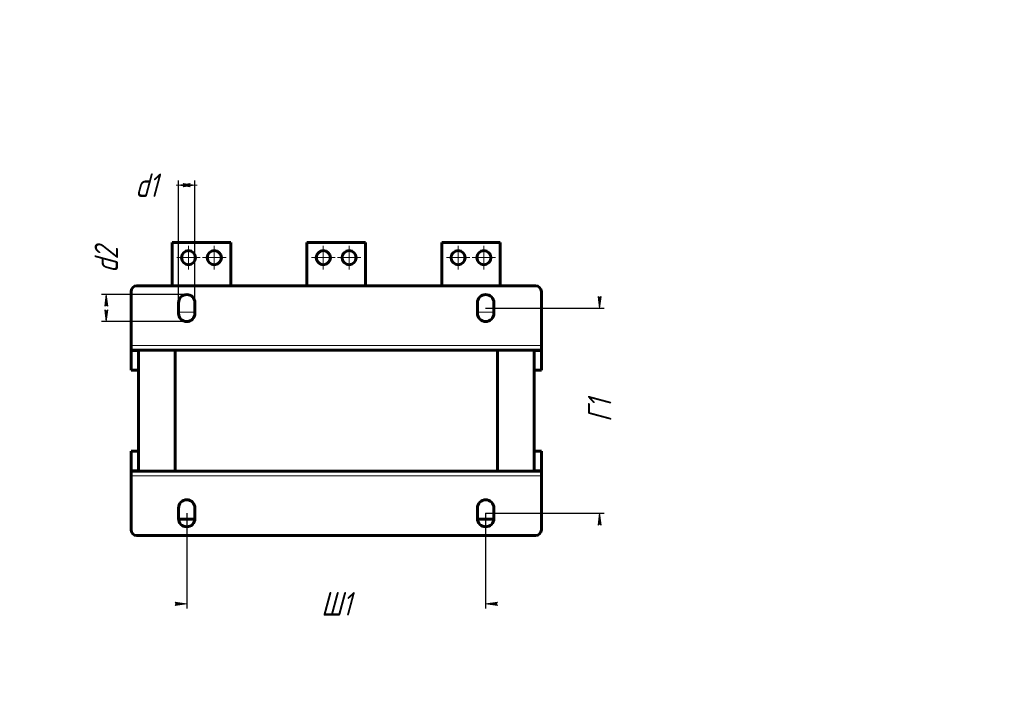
# Model space of a CAD drawing. Header units: millimetres. Extents: x 0 to 420, y 0 to 594.
# Tile 2 of 2: x 0 to 420, y 310 to 594. Entities that reach past the tile are written whole.
import ezdxf

# ---------------------------------------------------------------- set-up
doc = ezdxf.new("R2010")
doc.units = ezdxf.units.MM
for name, pattern in [('K5LT_AXLED', [19.5, 15, -1.5, 1.5, -1.5]), ('K5LT_BASIC', [0]), ('K5LT_THIN', [0])]:
    doc.linetypes.add(name, pattern=pattern)
doc.layers.add('Системный слой', color=7, linetype='Continuous')
doc.styles.add('KDIMTEXTSTYLE', font='GOST_AU.SHX', dxfattribs={"width": 0.96, "oblique": 15, "height": 5})
doc.dimstyles.new('KDIMSTYLE (0.50)', dxfattribs={"dimtxt": 5, "dimasz": 1, "dimexe": 2, "dimexo": 0, "dimgap": 1, "dimtad": 1, "dimlfac": 2, "dimtxsty": 'KDIMTEXTSTYLE', "dimsah": 1, "dimcen": 0, "dimdle": 1, "dimadec": 0, "dimazin": 0, "dimtfac": 0.667, "dimtmove": 0, "dimatfit": 3, "dimfxl": 1, "dimtvp": 1, "dimtolj": 1, "dimtzin": 0, "dimarcsym": 0})

# ---------------------------------------------------------------- blocks, each defined once
blk = doc.blocks.new('U25')
at = {"layer": 'Системный слой', "color": 150, "linetype": 'K5LT_BASIC', "lineweight": 60, "true_color": 0x0080ff}
for p, q in [((50.63757511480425, 410.0472009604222), (47.51257511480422, 410.0472009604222)), ((222.5125751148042, 410.0472009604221), (219.3875751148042, 410.0472009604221))]:
    blk.add_line(p, q, dxfattribs=at)
blk = doc.blocks.new('U26')
at = {"layer": 'Системный слой', "color": 150, "linetype": 'K5LT_BASIC', "lineweight": 60, "true_color": 0x0080ff}
for p, q in [((47.51257511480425, 444.5472009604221), (50.63757511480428, 444.5472009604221)), ((219.3875751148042, 444.5472009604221), (222.5125751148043, 444.5472009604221))]:
    blk.add_line(p, q, dxfattribs=at)
blk = doc.blocks.new('U27')
at = {"layer": 'Системный слой', "color": 7, "linetype": 'K5LT_THIN', "lineweight": 18}
for p, q in [((50.63757511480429, 402.0472009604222), (47.51257511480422, 402.0472009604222)), ((222.5125751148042, 402.0472009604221), (219.3875751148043, 402.0472009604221))]:
    blk.add_line(p, q, dxfattribs=at)
blk = doc.blocks.new('U28')
at = {"layer": 'Системный слой', "color": 7, "linetype": 'K5LT_THIN', "lineweight": 18}
for p, q in [((47.51257511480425, 452.5472009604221), (50.63757511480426, 452.5472009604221)), ((219.3875751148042, 452.5472009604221), (222.5125751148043, 452.5472009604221))]:
    blk.add_line(p, q, dxfattribs=at)
blk = doc.blocks.new('KDIMARROW_01')
at = {"layer": 'Системный слой'}
blk.add_hatch(color=0, dxfattribs=at).paths.add_polyline_path([(0, 0), (-5, 0.658262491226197), (-4.5, 5.51091059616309e-16), (-5, -0.6582624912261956)])
at = {"layer": 'Системный слой', "color": 0, "linetype": 'K5LT_THIN', "lineweight": 18}
for p, q in [((-4.5, 5.51091059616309e-16), (-5, 0.658262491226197)), ((-5, 0.658262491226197), (0, 0)), ((0, 0), (-5, -0.6582624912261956)), ((-5, -0.6582624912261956), (-4.5, 5.51091059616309e-16)), ((0, 0), (-1, 0))]:
    blk.add_line(p, q, dxfattribs=at)
blk = doc.blocks.new('KDIMARROW_02')
at = {"layer": 'Системный слой'}
blk.add_hatch(color=0, dxfattribs=at).paths.add_polyline_path([(4.5, -5.51091059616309e-16), (5, 0.6582624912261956), (0, 0), (5, -0.658262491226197)])
at = {"layer": 'Системный слой', "color": 0, "linetype": 'K5LT_THIN', "lineweight": 18}
for p, q in [((0, 0), (-1, 0)), ((5, 0.6582624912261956), (0, 0)), ((0, 0), (5, -0.658262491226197)), ((0, 0), (7, -8.572527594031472e-16)), ((4.5, -5.51091059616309e-16), (5, 0.6582624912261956)), ((5, -0.658262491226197), (4.5, -5.51091059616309e-16))]:
    blk.add_line(p, q, dxfattribs=at)
blk = doc.blocks.new('U29')
at = {"layer": 'Системный слой', "color": 30, "linetype": 'K5LT_AXLED', "lineweight": 18, "true_color": 0xff8000}
for q in [(72.01257511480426, 497.5472009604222), (67.01257511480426, 492.5472009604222), (77.01257511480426, 492.5472009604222), (72.01257511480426, 487.5472009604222)]:
    blk.add_line((72.01257511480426, 492.5472009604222), q, dxfattribs=at)
blk = doc.blocks.new('U30')
at = {"layer": 'Системный слой', "color": 30, "linetype": 'K5LT_AXLED', "lineweight": 18, "true_color": 0xff8000}
for q in [(83.01257511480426, 497.5472009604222), (78.01257511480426, 492.5472009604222), (88.01257511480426, 492.5472009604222), (83.01257511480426, 487.5472009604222)]:
    blk.add_line((83.01257511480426, 492.5472009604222), q, dxfattribs=at)
blk = doc.blocks.new('U31')
at = {"layer": 'Системный слой', "color": 30, "linetype": 'K5LT_AXLED', "lineweight": 18, "true_color": 0xff8000}
for q in [(129.5125751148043, 497.5472009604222), (124.5125751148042, 492.5472009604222), (134.5125751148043, 492.5472009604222), (129.5125751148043, 487.5472009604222)]:
    blk.add_line((129.5125751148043, 492.5472009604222), q, dxfattribs=at)
blk = doc.blocks.new('U32')
at = {"layer": 'Системный слой', "color": 30, "linetype": 'K5LT_AXLED', "lineweight": 18, "true_color": 0xff8000}
for q in [(140.5125751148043, 497.5472009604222), (135.5125751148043, 492.5472009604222), (145.5125751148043, 492.5472009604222), (140.5125751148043, 487.5472009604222)]:
    blk.add_line((140.5125751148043, 492.5472009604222), q, dxfattribs=at)
blk = doc.blocks.new('U33')
at = {"layer": 'Системный слой', "color": 30, "linetype": 'K5LT_AXLED', "lineweight": 18, "true_color": 0xff8000}
for q in [(187.0125751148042, 497.5472009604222), (182.0125751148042, 492.5472009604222), (192.0125751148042, 492.5472009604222), (187.0125751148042, 487.5472009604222)]:
    blk.add_line((187.0125751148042, 492.5472009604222), q, dxfattribs=at)
blk = doc.blocks.new('U34')
at = {"layer": 'Системный слой', "color": 30, "linetype": 'K5LT_AXLED', "lineweight": 18, "true_color": 0xff8000}
for q in [(198.0125751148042, 497.5472009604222), (193.0125751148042, 492.5472009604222), (203.0125751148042, 492.5472009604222), (198.0125751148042, 487.5472009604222)]:
    blk.add_line((198.0125751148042, 492.5472009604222), q, dxfattribs=at)

msp = doc.modelspace()

# ---------------------------------------------------------------- linework, layer by layer
at = {"layer": 'Системный слой', "color": 150, "linetype": 'K5LT_BASIC', "lineweight": 60, "true_color": 0x0080ff}
for p, q in [((65.01257511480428, 499.0472009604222), (65.01257511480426, 480.5472009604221)), ((90.01257511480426, 499.0472009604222), (65.01257511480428, 499.0472009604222)), ((90.01257511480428, 480.5472009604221), (90.01257511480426, 499.0472009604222)), ((122.5125751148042, 499.0472009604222), (122.5125751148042, 480.5472009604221)), ((147.5125751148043, 499.0472009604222), (122.5125751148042, 499.0472009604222)), ((147.5125751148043, 480.5472009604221), (147.5125751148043, 499.0472009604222)), ((180.0125751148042, 499.0472009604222), (180.0125751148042, 480.5472009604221)), ((205.0125751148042, 499.0472009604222), (180.0125751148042, 499.0472009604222)), ((205.0125751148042, 480.5472009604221), (205.0125751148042, 499.0472009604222)), ((50.01257511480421, 480.5472009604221), (220.0125751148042, 480.5472009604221)), ((47.51257511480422, 455.0472009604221), (47.51257511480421, 478.0472009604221)), ((222.5125751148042, 478.0472009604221), (222.5125751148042, 455.0472009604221)), ((67.76257511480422, 468.7972009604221), (67.76257511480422, 473.2972009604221)), ((74.76257511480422, 473.2972009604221), (74.76257511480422, 468.7972009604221)), ((195.2625751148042, 468.7972009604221), (195.2625751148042, 473.2972009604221)), ((202.2625751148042, 473.2972009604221), (202.2625751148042, 468.7972009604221)), ((47.51257511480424, 453.0472009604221), (47.51257511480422, 455.0472009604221)), ((222.5125751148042, 455.0472009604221), (222.5125751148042, 453.0472009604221)), ((222.5125751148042, 453.0472009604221), (47.51257511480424, 453.0472009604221)), ((47.51257511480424, 453.0472009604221), (47.51257511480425, 452.5472009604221)), ((47.51257511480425, 452.5472009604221), (47.51257511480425, 444.5472009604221)), ((50.63757511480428, 401.5472009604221), (50.63757511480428, 453.0472009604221)), ((66.26257511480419, 401.5472009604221), (66.26257511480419, 453.0472009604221)), ((203.7625751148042, 401.5472009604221), (203.7625751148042, 453.0472009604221)), ((219.3875751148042, 453.0472009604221), (219.3875751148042, 401.5472009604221)), ((222.5125751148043, 452.5472009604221), (222.5125751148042, 453.0472009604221)), ((222.5125751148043, 444.5472009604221), (222.5125751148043, 452.5472009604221)), ((47.51257511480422, 410.0472009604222), (47.51257511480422, 402.0472009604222)), ((222.5125751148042, 402.0472009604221), (222.5125751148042, 410.0472009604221)), ((47.51257511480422, 402.0472009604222), (47.51257511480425, 401.5472009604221)), ((47.51257511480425, 399.5472009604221), (47.51257511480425, 401.5472009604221)), ((47.51257511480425, 401.5472009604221), (222.5125751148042, 401.5472009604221)), ((47.51257511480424, 376.5472009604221), (47.51257511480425, 399.5472009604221)), ((222.5125751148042, 401.5472009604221), (222.5125751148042, 402.0472009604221)), ((222.5125751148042, 401.5472009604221), (222.5125751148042, 399.5472009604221)), ((222.5125751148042, 399.5472009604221), (222.5125751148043, 376.5472009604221)), ((67.76257511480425, 381.2972009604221), (67.76257511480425, 385.7972009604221)), ((74.76257511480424, 385.7972009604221), (74.76257511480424, 381.2972009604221)), ((195.2625751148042, 381.2972009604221), (195.2625751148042, 385.7972009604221)), ((202.2625751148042, 385.7972009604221), (202.2625751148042, 381.2972009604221)), ((74.75363512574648, 381.0472009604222), (67.77151510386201, 381.0472009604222)), ((202.2536351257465, 381.0472009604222), (195.271515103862, 381.0472009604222)), ((220.0125751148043, 374.0472009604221), (50.01257511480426, 374.0472009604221))]:
    msp.add_line(p, q, dxfattribs=at)
at = {"layer": 'Системный слой', "color": 7, "linetype": 'K5LT_THIN', "lineweight": 18}
for p, q in [((67.76257511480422, 469.2972009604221), (74.76257511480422, 469.2972009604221)), ((195.2625751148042, 469.2972009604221), (202.2625751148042, 469.2972009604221)), ((47.51257511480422, 455.0472009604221), (222.5125751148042, 455.0472009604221)), ((222.5125751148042, 399.5472009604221), (47.51257511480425, 399.5472009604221))]:
    msp.add_line(p, q, dxfattribs=at)
at = {"layer": 'Системный слой', "color": 150, "linetype": 'K5LT_BASIC', "lineweight": 60, "true_color": 0x0080ff}
for centre in [(72.01257511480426, 492.5472009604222), (83.01257511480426, 492.5472009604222), (129.5125751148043, 492.5472009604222), (140.5125751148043, 492.5472009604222), (187.0125751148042, 492.5472009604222), (198.0125751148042, 492.5472009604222)]:
    msp.add_circle(centre, 3, dxfattribs=at)
for centre, radius, start, end in [((50.01257511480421, 478.0472009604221), 2.5, 90, 180), ((220.0125751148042, 478.0472009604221), 2.5, 0, 90), ((71.26257511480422, 473.2972009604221), 3.5, 0, 180), ((198.7625751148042, 473.2972009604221), 3.5, 0, 180), ((71.26257511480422, 468.7972009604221), 3.5, 180, 0), ((198.7625751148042, 468.7972009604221), 3.5, 180, 0), ((71.26257511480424, 385.7972009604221), 3.5, 0, 180), ((198.7625751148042, 385.7972009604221), 3.5, 0, 180), ((71.26257511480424, 381.2972009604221), 3.5, 180, 0), ((198.7625751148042, 381.2972009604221), 3.5, 180, 0), ((50.01257511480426, 376.5472009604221), 2.5, 180, 270), ((220.0125751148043, 376.5472009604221), 2.5, 270, 0)]:
    msp.add_arc(centre, radius, start, end, dxfattribs=at)

# ---------------------------------------------------------------- block references
at = {"layer": 'Системный слой'}
for name in ['U29', 'U30', 'U31', 'U32', 'U33', 'U34', 'U28', 'U26', 'U25', 'U27']:
    msp.add_blockref(name, (0, 0), dxfattribs=at)

# ---------------------------------------------------------------- dimensions: what is measured, and where the dimension line sits
at = {"layer": 'Системный слой', "color": 7}
for base, p1, p2, location, text, override in [((67.76257511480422, 523.4328687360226), (74.76257511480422, 471.0472009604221), (67.76257511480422, 471.0472009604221), (54.06778381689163, 523.4328687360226), '\\H10.0;\\W0.965;\\Q15;\\H10.0;\\W0.965;\\Q15;\\Q15;d1', {"dimexo": 0, "dimblk1": 'KDIMARROW_02', "dimblk2": 'KDIMARROW_02', "dimse1": 0, "dimse2": 0, "dimclrt": 7, "dimtolj": 1}), ((71.26257511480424, 344.9416132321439), (198.7625751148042, 383.5472009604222), (71.26257511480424, 383.5472009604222), (135.0125751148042, 344.9416132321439), '\\H10.0;\\W0.965;\\Q15;\\H10.0;\\W0.965;\\Q15;\\Q15;Ш1', {"dimexo": 0, "dimblk1": 'KDIMARROW_01', "dimblk2": 'KDIMARROW_01', "dimse1": 0, "dimse2": 0, "dimclrt": 7, "dimtolj": 1})]:
    msp.add_linear_dim(base=base, p1=p1, p2=p2, location=location, text=text, dimstyle='KDIMSTYLE (0.50)', override=override, dxfattribs=at).render()
for base, p1, p2, location, text in [((36.94773570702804, 476.7972009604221), (71.26257511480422, 465.2972009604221), (71.26257511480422, 476.7972009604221), (36.94773570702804, 491.5703256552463), '\\H10.0;\\W0.965;\\Q15;\\H10.0;\\W0.965;\\Q15;\\Q15;d2'), ((247.3799461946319, 383.5472009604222), (198.7625751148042, 471.0472009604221), (198.7625751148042, 383.5472009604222), (247.3799461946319, 427.2972009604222), '\\H10.0;\\W0.965;\\Q15;\\H10.0;\\W0.965;\\Q15;\\Q15;Г1')]:
    msp.add_linear_dim(base=base, p1=p1, p2=p2, angle=90, location=location, text=text, dimstyle='KDIMSTYLE (0.50)', override={"dimexo": 0, "dimblk1": 'KDIMARROW_01', "dimblk2": 'KDIMARROW_01', "dimse1": 0, "dimse2": 0, "dimclrt": 7, "dimtolj": 1}, dxfattribs=at).render()

doc.saveas('drawing.dxf')
